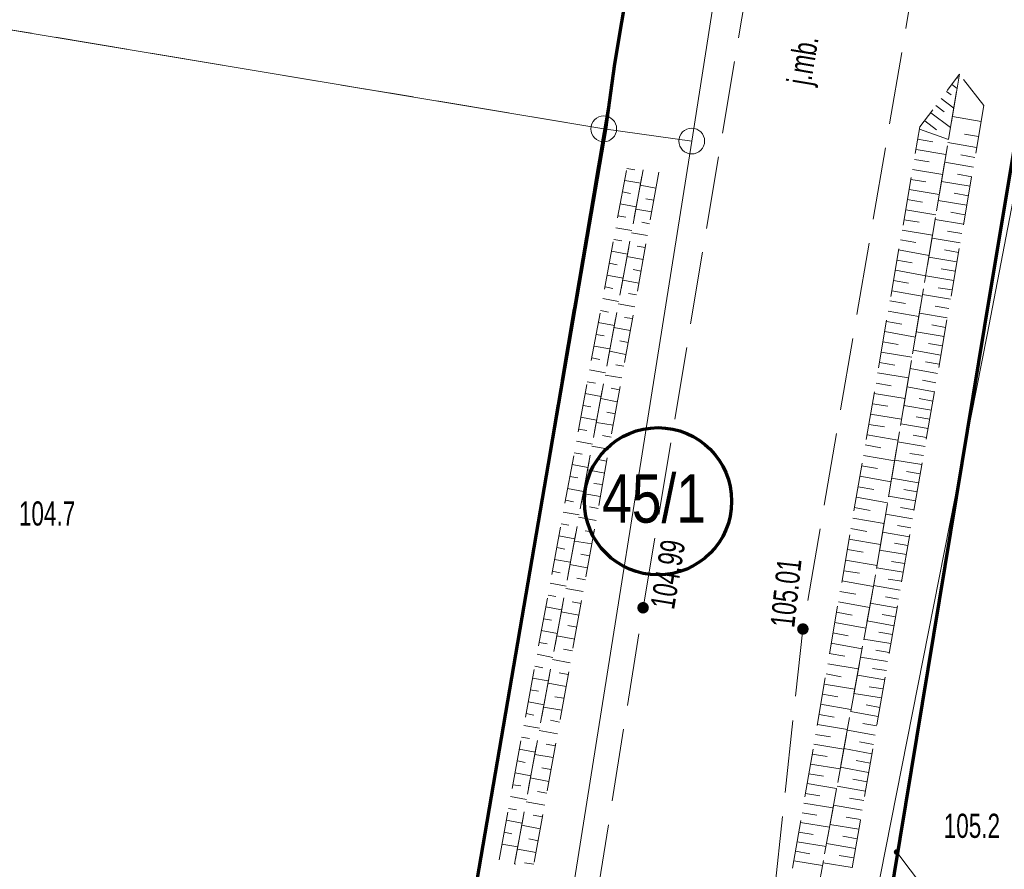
# Model space of a CAD drawing. Header units: inches. Extents: x 6497603 to 6502483, y 5925790 to 5934357.
# Tile 199 of 256: x 6500948 to 6500979, y 5926486 to 5926512. Entities that reach past the tile are written whole.
import ezdxf

# ---------------------------------------------------------------- set-up
doc = ezdxf.new("R2010")
doc.units = ezdxf.units.IN
doc.header["$MEASUREMENT"] = 0
for name, pattern in [('1.5_0.75', [2.25, 1.5, -0.75]), ('2.25_0.75', [3, 2.25, -0.75]), ('219-1000', [0, 0]), ('egkk-1000', [3, 2.25, -0.75]), ('egug-1000', [1.5, 0.75, -0.75])]:
    doc.linetypes.add(name, pattern=pattern)
for name, color, linetype in [('000 Inne (niezydentyfikowane)', 7, 'Continuous'), ('202-punkt graniczny', 7, 'Continuous'), ('203-punkt graniczny', 7, 'Continuous'), ('211-numer działki ewidencyjnej', 7, 'Continuous'), ('217-kontur klasyfikacyjny', 7, 'Continuous'), ('218-kontur użytku gruntowego', 7, 'Continuous'), ('219-działka ewidencyjna', 7, 'Continuous'), ('jezdnia', 7, 'Continuous'), ('jezdnia-Atr17', 7, 'Continuous'), ('pikieta naturalna-Atr2', 7, 'Continuous'), ('pikieta sztuczna', 7, 'Continuous'), ('pikieta sztuczna-Atr2', 7, 'Continuous'), ('przewód elektroenergetyczny niskiego napięcia', 7, 'Continuous'), ('przewód telekomunikacyjny podziemny', 7, 'Continuous'), ('skarpa nieumocniona', 7, 'Continuous')]:
    doc.layers.add(name, color=color, linetype=linetype)
doc.styles.get("Standard").update_dxf_attribs({"font": 'arial.ttf'})

# ---------------------------------------------------------------- blocks, each defined once
blk = doc.blocks.new('202')
at = {"color": 0, "linetype": 'Continuous', "lineweight": 0}
blk.add_circle((0, 0), 0.4, dxfattribs=at)
blk = doc.blocks.new('203')
at = {"linetype": 'Continuous', "lineweight": 0}
h = blk.add_hatch(color=0, dxfattribs=at)
edge = h.paths.add_edge_path()
edge.add_arc((0, 0), 0.09, 0, 360)
blk = doc.blocks.new('PW01')
at = {"linetype": 'Continuous', "lineweight": 13}
h = blk.add_hatch(color=0, dxfattribs=at)
edge = h.paths.add_edge_path()
edge.add_arc((0, 0), 0.18, 0, 360)
blk = doc.blocks.new('SUEP1')
at = {"color": 0, "linetype": 'Continuous'}
for p, q in [((7.5, 0), (5.25, 0.75)), ((22.5, 0), (20.25, 0.75)), ((0, 0), (7.5, 0)), ((7.5, 0), (5.25, -0.75)), ((7.5, 0), (22.5, 0)), ((22.5, 0), (20.25, -0.75))]:
    blk.add_line(p, q, dxfattribs=at)

msp = doc.modelspace()

# ---------------------------------------------------------------- linework, layer by layer
at = {"color": 6, "lineweight": 70}
for points in [[(6501014.288, 5926803.269), (6501007.497, 5926761.792), (6501000.65, 5926723.114), (6500995.925, 5926696.36), (6500990.02, 5926661.92), (6500987.8, 5926647.455), (6500983.344, 5926617.376), (6500978.86, 5926589.52), (6500978.12, 5926584.44), (6500973.634, 5926554.262), (6500970.055, 5926531.585), (6500966.598, 5926510.957), (6500966.316, 5926508.932), (6500961.94, 5926483.39), (6500959.883, 5926470.656), (6500972.298, 5926468.045), (6500973.53, 5926475.65)], [(6500973.53, 5926475.25), (6500978.247, 5926503.835), (6500980.53, 5926517.48), (6500984.541, 5926541.433), (6500987.622, 5926558.382), (6500989.197, 5926569.209), (6500990.613, 5926577.773), (6500993.84, 5926597.08), (6500998.11, 5926622.62), (6501002.854, 5926651.083), (6501004.73, 5926664.74), (6501012.001, 5926705.671), (6501019.077, 5926747.779), (6501021.004, 5926759.578), (6501025.838, 5926782.648)]]:
    msp.add_lwpolyline(points, dxfattribs=at)
at = {"color": 5, "lineweight": 70}
msp.add_circle((6500967.945, 5926497.384), 2.284, dxfattribs=at)
at = {"layer": '000 Inne (niezydentyfikowane)', "color": 7, "linetype": 'Continuous', "lineweight": 18, "flags": 128}
for points in [[(6500977.22, 5926510.53), (6500977.25, 5926510.51)], [(6500977.06, 5926510.31), (6500977.23, 5926510.19)], [(6500976.73, 5926509.88), (6500977.12, 5926509.58)], [(6500976.9, 5926510.1), (6500977.04, 5926509.99)], [(6500976.57, 5926509.66), (6500976.82, 5926509.47)], [(6500976.22, 5926509.19), (6500976.59, 5926508.91)], [(6500976.41, 5926509.44), (6500977.02, 5926508.98)], [(6500977.97, 5926509.17), (6500977.08, 5926509.32)], [(6500976.06, 5926508.93), (6500976.96, 5926508.61)], [(6500976, 5926508.62), (6500976.47, 5926508.54)], [(6500977.89, 5926508.7), (6500977.45, 5926508.77)], [(6500975.95, 5926508.3), (6500976.88, 5926508.14)], [(6500977.83, 5926508.36), (6500976.94, 5926508.51)], [(6500975.9, 5926507.99), (6500976.36, 5926507.91)], [(6500977.78, 5926508.05), (6500977.34, 5926508.13)], [(6500966.98, 5926507.71), (6500967.22, 5926507.67)], [(6500975.84, 5926507.68), (6500976.78, 5926507.52)], [(6500977.73, 5926507.75), (6500976.84, 5926507.9)], [(6500975.79, 5926507.37), (6500976.26, 5926507.29)], [(6500977.68, 5926507.45), (6500977.24, 5926507.53)], [(6500966.91, 5926507.34), (6500967.41, 5926507.25)], [(6500967.88, 5926507.1), (6500967.39, 5926507.19)], [(6500975.74, 5926507.06), (6500976.67, 5926506.9)], [(6500977.63, 5926507.16), (6500976.74, 5926507.31)], [(6500966.84, 5926506.98), (6500967.09, 5926506.93)], [(6500967.81, 5926506.73), (6500967.57, 5926506.77)], [(6500975.68, 5926506.75), (6500976.15, 5926506.66)], [(6500977.58, 5926506.86), (6500977.13, 5926506.94)], [(6500966.77, 5926506.61), (6500967.27, 5926506.52)], [(6500967.75, 5926506.36), (6500967.26, 5926506.45)], [(6500977.53, 5926506.57), (6500976.64, 5926506.72)], [(6500966.7, 5926506.24), (6500966.95, 5926506.2)], [(6500975.63, 5926506.43), (6500976.57, 5926506.27)], [(6500977.47, 5926506.27), (6500977.03, 5926506.35)], [(6500966.64, 5926505.87), (6500967.13, 5926505.78)], [(6500967.68, 5926505.99), (6500967.44, 5926506.04)], [(6500975.58, 5926506.12), (6500976.05, 5926506.04)], [(6500977.42, 5926505.98), (6500976.54, 5926506.13)], [(6500967.62, 5926505.63), (6500967.12, 5926505.71)], [(6500975.52, 5926505.8), (6500976.46, 5926505.64)], [(6500977.32, 5926505.4), (6500976.45, 5926505.55)], [(6500977.37, 5926505.69), (6500976.93, 5926505.76)], [(6500966.57, 5926505.51), (6500966.82, 5926505.46)], [(6500967.55, 5926505.26), (6500967.3, 5926505.3)], [(6500975.47, 5926505.49), (6500975.94, 5926505.41)], [(6500966.5, 5926505.14), (6500967, 5926505.05)], [(6500967.48, 5926504.89), (6500966.98, 5926504.98)], [(6500975.41, 5926505.18), (6500976.36, 5926505.01)], [(6500977.22, 5926504.81), (6500976.35, 5926504.96)], [(6500977.27, 5926505.1), (6500976.83, 5926505.18)], [(6500966.43, 5926504.77), (6500966.68, 5926504.72)], [(6500975.36, 5926504.86), (6500975.83, 5926504.78)], [(6500966.36, 5926504.4), (6500966.86, 5926504.31)], [(6500967.42, 5926504.52), (6500967.17, 5926504.57)], [(6500975.31, 5926504.55), (6500976.25, 5926504.38)], [(6500977.12, 5926504.23), (6500976.25, 5926504.38)], [(6500977.17, 5926504.52), (6500976.73, 5926504.6)], [(6500966.3, 5926504.04), (6500966.54, 5926503.99)], [(6500967.35, 5926504.15), (6500966.85, 5926504.24)], [(6500975.25, 5926504.23), (6500975.72, 5926504.15)], [(6500977.07, 5926503.94), (6500976.64, 5926504.01)], [(6500967.28, 5926503.79), (6500967.03, 5926503.83)], [(6500975.2, 5926503.91), (6500976.14, 5926503.75)], [(6500977.02, 5926503.65), (6500976.15, 5926503.8)], [(6500966.23, 5926503.67), (6500966.72, 5926503.58)], [(6500967.22, 5926503.42), (6500966.71, 5926503.51)], [(6500975.14, 5926503.6), (6500975.62, 5926503.52)], [(6500976.97, 5926503.36), (6500976.54, 5926503.44)], [(6500966.16, 5926503.3), (6500966.41, 5926503.25)], [(6500967.15, 5926503.05), (6500966.9, 5926503.09)], [(6500975.09, 5926503.28), (6500976.04, 5926503.12)], [(6500976.92, 5926503.07), (6500976.06, 5926503.22)], [(6500966.09, 5926502.93), (6500966.59, 5926502.84)], [(6500967.08, 5926502.68), (6500966.57, 5926502.77)], [(6500975.03, 5926502.96), (6500975.51, 5926502.88)], [(6500976.87, 5926502.78), (6500976.44, 5926502.86)], [(6500966.02, 5926502.56), (6500966.27, 5926502.52)], [(6500974.98, 5926502.65), (6500975.93, 5926502.48)], [(6500976.82, 5926502.5), (6500975.96, 5926502.64)], [(6500965.96, 5926502.2), (6500966.45, 5926502.11)], [(6500967.02, 5926502.31), (6500966.76, 5926502.36)], [(6500974.92, 5926502.33), (6500975.4, 5926502.25)], [(6500976.77, 5926502.21), (6500976.34, 5926502.28)], [(6500966.95, 5926501.94), (6500966.44, 5926502.04)], [(6500974.87, 5926502.01), (6500975.82, 5926501.85)], [(6500976.72, 5926501.92), (6500975.86, 5926502.07)], [(6500965.89, 5926501.83), (6500966.14, 5926501.78)], [(6500966.88, 5926501.58), (6500966.63, 5926501.62)], [(6500974.82, 5926501.69), (6500975.29, 5926501.61)], [(6500976.67, 5926501.64), (6500976.24, 5926501.71)], [(6500965.82, 5926501.46), (6500966.31, 5926501.37)], [(6500966.82, 5926501.21), (6500966.3, 5926501.3)], [(6500974.76, 5926501.37), (6500975.72, 5926501.21)], [(6500976.62, 5926501.35), (6500975.77, 5926501.5)], [(6500965.75, 5926501.09), (6500966, 5926501.05)], [(6500974.71, 5926501.05), (6500975.18, 5926500.97)], [(6500976.57, 5926501.06), (6500976.15, 5926501.14)], [(6500965.68, 5926500.73), (6500966.18, 5926500.63)], [(6500966.75, 5926500.84), (6500966.49, 5926500.89)], [(6500974.65, 5926500.73), (6500975.61, 5926500.57)], [(6500976.52, 5926500.78), (6500975.67, 5926500.93)], [(6500965.62, 5926500.36), (6500965.86, 5926500.31)], [(6500966.68, 5926500.47), (6500966.17, 5926500.57)], [(6500974.6, 5926500.41), (6500975.08, 5926500.33)], [(6500976.43, 5926500.21), (6500975.57, 5926500.36)], [(6500976.47, 5926500.49), (6500976.05, 5926500.57)], [(6500966.62, 5926500.1), (6500966.36, 5926500.15)], [(6500974.54, 5926500.09), (6500975.5, 5926499.93)], [(6500965.55, 5926499.99), (6500966.04, 5926499.9)], [(6500966.55, 5926499.74), (6500966.03, 5926499.83)], [(6500974.49, 5926499.77), (6500974.97, 5926499.69)], [(6500976.33, 5926499.64), (6500975.48, 5926499.79)], [(6500976.38, 5926499.93), (6500975.95, 5926500)], [(6500965.48, 5926499.62), (6500965.73, 5926499.58)], [(6500966.49, 5926499.37), (6500966.22, 5926499.42)], [(6500974.43, 5926499.45), (6500975.39, 5926499.28)], [(6500976.28, 5926499.36), (6500975.86, 5926499.43)], [(6500965.41, 5926499.25), (6500965.91, 5926499.16)], [(6500974.37, 5926499.13), (6500974.86, 5926499.04)], [(6500976.23, 5926499.08), (6500975.38, 5926499.23)], [(6500965.34, 5926498.89), (6500965.59, 5926498.84)], [(6500966.42, 5926499), (6500965.89, 5926499.09)], [(6500974.32, 5926498.8), (6500975.29, 5926498.64)], [(6500976.18, 5926498.8), (6500975.76, 5926498.87)], [(6500965.28, 5926498.52), (6500965.77, 5926498.43)], [(6500966.35, 5926498.63), (6500966.09, 5926498.68)], [(6500976.13, 5926498.52), (6500975.29, 5926498.66)], [(6500966.29, 5926498.26), (6500965.76, 5926498.36)], [(6500974.26, 5926498.48), (6500974.75, 5926498.4)], [(6500976.08, 5926498.24), (6500975.66, 5926498.31)], [(6500965.21, 5926498.15), (6500965.46, 5926498.11)], [(6500966.22, 5926497.9), (6500965.95, 5926497.94)], [(6500974.21, 5926498.16), (6500975.18, 5926497.99)], [(6500976.03, 5926497.96), (6500975.2, 5926498.1)], [(6500965.14, 5926497.78), (6500965.63, 5926497.69)], [(6500966.15, 5926497.53), (6500965.62, 5926497.62)], [(6500974.15, 5926497.83), (6500974.64, 5926497.75)], [(6500975.99, 5926497.68), (6500975.57, 5926497.75)], [(6500965.07, 5926497.42), (6500965.32, 5926497.37)], [(6500974.1, 5926497.51), (6500975.07, 5926497.34)], [(6500975.94, 5926497.4), (6500975.1, 5926497.54)], [(6500965, 5926497.05), (6500965.5, 5926496.96)], [(6500966.09, 5926497.16), (6500965.82, 5926497.21)], [(6500974.04, 5926497.19), (6500974.53, 5926497.1)], [(6500975.84, 5926496.84), (6500975.01, 5926496.98)], [(6500975.89, 5926497.12), (6500975.47, 5926497.19)], [(6500964.94, 5926496.68), (6500965.18, 5926496.64)], [(6500966.02, 5926496.79), (6500965.48, 5926496.89)], [(6500973.99, 5926496.86), (6500974.96, 5926496.69)], [(6500965.95, 5926496.42), (6500965.68, 5926496.47)], [(6500973.93, 5926496.54), (6500974.42, 5926496.45)], [(6500975.75, 5926496.28), (6500974.91, 5926496.43)], [(6500975.79, 5926496.56), (6500975.38, 5926496.63)], [(6500964.87, 5926496.31), (6500965.36, 5926496.22)], [(6500965.89, 5926496.06), (6500965.35, 5926496.15)], [(6500973.87, 5926496.21), (6500974.85, 5926496.04)], [(6500975.7, 5926496.01), (6500975.28, 5926496.08)], [(6500964.8, 5926495.95), (6500965.05, 5926495.9)], [(6500973.82, 5926495.89), (6500974.31, 5926495.8)], [(6500975.65, 5926495.73), (6500974.82, 5926495.87)], [(6500964.73, 5926495.58), (6500965.22, 5926495.49)], [(6500965.82, 5926495.69), (6500965.55, 5926495.74)], [(6500973.76, 5926495.56), (6500974.74, 5926495.39)], [(6500975.6, 5926495.45), (6500975.19, 5926495.52)], [(6500964.66, 5926495.21), (6500964.91, 5926495.16)], [(6500965.75, 5926495.32), (6500965.21, 5926495.42)], [(6500973.71, 5926495.23), (6500974.2, 5926495.15)], [(6500975.55, 5926495.18), (6500974.73, 5926495.32)], [(6500964.6, 5926494.84), (6500965.09, 5926494.75)], [(6500965.69, 5926494.95), (6500965.42, 5926495)], [(6500973.65, 5926494.91), (6500974.63, 5926494.74)], [(6500975.51, 5926494.9), (6500975.09, 5926494.97)], [(6500965.62, 5926494.58), (6500965.08, 5926494.68)], [(6500973.59, 5926494.58), (6500974.08, 5926494.5)], [(6500975.46, 5926494.63), (6500974.63, 5926494.77)], [(6500964.53, 5926494.47), (6500964.77, 5926494.43)], [(6500965.56, 5926494.21), (6500965.28, 5926494.26)], [(6500973.54, 5926494.26), (6500974.51, 5926494.09)], [(6500975.36, 5926494.08), (6500974.53, 5926494.22)], [(6500975.41, 5926494.35), (6500975, 5926494.42)], [(6500964.46, 5926494.11), (6500964.95, 5926494.02)], [(6500965.49, 5926493.85), (6500964.94, 5926493.95)], [(6500973.48, 5926493.94), (6500973.97, 5926493.85)], [(6500964.39, 5926493.74), (6500964.64, 5926493.69)], [(6500973.43, 5926493.62), (6500974.39, 5926493.45)], [(6500975.27, 5926493.52), (6500974.43, 5926493.67)], [(6500975.32, 5926493.8), (6500974.9, 5926493.87)], [(6500964.32, 5926493.37), (6500964.82, 5926493.28)], [(6500965.42, 5926493.48), (6500965.15, 5926493.53)], [(6500973.37, 5926493.3), (6500973.85, 5926493.21)], [(6500975.22, 5926493.25), (6500974.8, 5926493.32)], [(6500964.26, 5926493), (6500964.5, 5926492.96)], [(6500965.36, 5926493.11), (6500964.8, 5926493.21)], [(6500975.17, 5926492.97), (6500974.33, 5926493.11)], [(6500965.29, 5926492.74), (6500965.01, 5926492.79)], [(6500973.32, 5926492.98), (6500974.28, 5926492.81)], [(6500975.12, 5926492.69), (6500974.7, 5926492.76)], [(6500964.19, 5926492.64), (6500964.68, 5926492.54)], [(6500965.22, 5926492.37), (6500964.67, 5926492.47)], [(6500973.26, 5926492.66), (6500973.74, 5926492.58)], [(6500975.07, 5926492.41), (6500974.23, 5926492.55)], [(6500964.12, 5926492.27), (6500964.37, 5926492.22)], [(6500973.21, 5926492.34), (6500974.16, 5926492.18)], [(6500975.03, 5926492.13), (6500974.6, 5926492.2)], [(6500964.05, 5926491.9), (6500964.54, 5926491.81)], [(6500965.16, 5926492.01), (6500964.88, 5926492.06)], [(6500973.16, 5926492.03), (6500973.63, 5926491.94)], [(6500974.98, 5926491.84), (6500974.13, 5926491.99)], [(6500963.98, 5926491.53), (6500964.23, 5926491.49)], [(6500965.09, 5926491.64), (6500964.53, 5926491.74)], [(6500973.1, 5926491.71), (6500974.05, 5926491.55)], [(6500974.93, 5926491.56), (6500974.5, 5926491.63)], [(6500963.92, 5926491.16), (6500964.41, 5926491.07)], [(6500965.02, 5926491.27), (6500964.74, 5926491.32)], [(6500973.05, 5926491.4), (6500973.52, 5926491.32)], [(6500974.88, 5926491.28), (6500974.02, 5926491.42)], [(6500964.96, 5926490.9), (6500964.39, 5926491)], [(6500972.99, 5926491.09), (6500973.93, 5926490.92)], [(6500974.78, 5926490.71), (6500973.92, 5926490.86)], [(6500974.83, 5926490.99), (6500974.4, 5926491.07)], [(6500963.85, 5926490.8), (6500964.09, 5926490.75)], [(6500964.89, 5926490.53), (6500964.61, 5926490.59)], [(6500972.94, 5926490.77), (6500973.41, 5926490.69)], [(6500963.78, 5926490.43), (6500964.27, 5926490.34)], [(6500964.82, 5926490.17), (6500964.26, 5926490.27)], [(6500972.89, 5926490.46), (6500973.82, 5926490.3)], [(6500974.68, 5926490.13), (6500973.82, 5926490.28)], [(6500974.73, 5926490.42), (6500974.3, 5926490.49)], [(6500963.71, 5926490.06), (6500963.96, 5926490.02)], [(6500972.83, 5926490.15), (6500973.3, 5926490.08)], [(6500963.64, 5926489.69), (6500964.13, 5926489.6)], [(6500964.76, 5926489.8), (6500964.47, 5926489.85)], [(6500972.78, 5926489.85), (6500973.71, 5926489.69)], [(6500974.58, 5926489.55), (6500973.71, 5926489.71)], [(6500974.63, 5926489.84), (6500974.2, 5926489.92)], [(6500963.58, 5926489.33), (6500963.82, 5926489.28)], [(6500964.69, 5926489.43), (6500964.12, 5926489.53)], [(6500972.73, 5926489.54), (6500973.19, 5926489.46)], [(6500974.53, 5926489.26), (6500974.09, 5926489.34)], [(6500964.62, 5926489.06), (6500964.34, 5926489.11)], [(6500972.68, 5926489.23), (6500973.6, 5926489.08)], [(6500974.48, 5926488.97), (6500973.6, 5926489.13)], [(6500963.51, 5926488.96), (6500964, 5926488.87)], [(6500964.56, 5926488.69), (6500963.98, 5926488.8)], [(6500972.62, 5926488.93), (6500973.08, 5926488.85)], [(6500974.43, 5926488.68), (6500973.99, 5926488.76)], [(6500963.44, 5926488.59), (6500963.69, 5926488.55)], [(6500972.57, 5926488.63), (6500973.48, 5926488.47)], [(6500974.38, 5926488.39), (6500973.5, 5926488.54)], [(6500963.37, 5926488.22), (6500963.86, 5926488.13)], [(6500964.49, 5926488.33), (6500964.2, 5926488.38)], [(6500972.52, 5926488.32), (6500972.97, 5926488.24)], [(6500974.33, 5926488.1), (6500973.89, 5926488.17)], [(6500963.3, 5926487.85), (6500963.55, 5926487.81)], [(6500964.43, 5926487.96), (6500963.85, 5926488.06)], [(6500972.47, 5926488.02), (6500973.37, 5926487.87)], [(6500974.28, 5926487.8), (6500973.39, 5926487.95)], [(6500964.36, 5926487.59), (6500964.07, 5926487.64)], [(6500972.42, 5926487.72), (6500972.87, 5926487.64)], [(6500974.23, 5926487.51), (6500973.78, 5926487.58)], [(6500963.24, 5926487.49), (6500963.72, 5926487.4)], [(6500964.29, 5926487.22), (6500963.71, 5926487.33)], [(6500972.37, 5926487.42), (6500973.27, 5926487.27)], [(6500974.18, 5926487.21), (6500973.28, 5926487.36)], [(6500963.17, 5926487.12), (6500963.41, 5926487.07)], [(6500964.23, 5926486.85), (6500963.93, 5926486.91)], [(6500972.31, 5926487.12), (6500972.76, 5926487.04)], [(6500974.12, 5926486.91), (6500973.68, 5926486.99)], [(6500963.1, 5926486.75), (6500963.59, 5926486.66)], [(6500964.16, 5926486.49), (6500963.58, 5926486.59)], [(6500972.26, 5926486.82), (6500973.16, 5926486.67)], [(6500974.07, 5926486.61), (6500973.17, 5926486.77)], [(6500972.21, 5926486.53), (6500972.66, 5926486.45)], [(6500974.02, 5926486.32), (6500973.57, 5926486.39)], [(6500964.09, 5926486.12), (6500963.8, 5926486.17)], [(6500972.16, 5926486.23), (6500973.05, 5926486.08)], [(6500973.97, 5926486.02), (6500973.07, 5926486.17)]]:
    msp.add_lwpolyline(points, dxfattribs=at)
at = {"layer": '217-kontur klasyfikacyjny', "color": 3, "linetype": 'egkk-1000', "lineweight": 18, "flags": 128}
for points in [[(6500966.26, 5926508.94), (6500973.85, 5926554.23)], [(6500966.26, 5926508.94), (6500912.08, 5926517.98)], [(6500980.53, 5926517.48), (6500973.53, 5926475.65)], [(6500961.94, 5926483.39), (6500966.26, 5926508.94)]]:
    msp.add_lwpolyline(points, dxfattribs=at)
at = {"layer": '218-kontur użytku gruntowego', "color": 3, "linetype": 'egug-1000', "lineweight": 18, "flags": 128}
for points in [[(6500966.26, 5926508.94), (6500973.85, 5926554.23)], [(6500966.26, 5926508.94), (6500912.08, 5926517.98)], [(6500980.53, 5926517.48), (6500973.53, 5926475.65)], [(6500961.94, 5926483.39), (6500966.26, 5926508.94)]]:
    msp.add_lwpolyline(points, dxfattribs=at)
at = {"layer": '219-działka ewidencyjna', "color": 3, "linetype": '219-1000', "lineweight": 18, "flags": 128}
for points in [[(6500973.85, 5926554.23), (6500966.26, 5926508.94)], [(6500976.09, 5926553.91), (6500968.99, 5926508.56)], [(6500966.26, 5926508.94), (6500760.58, 5926543.24)], [(6500975.35, 5926486.5), (6500979.61, 5926511.98)], [(6500966.26, 5926508.94), (6500961.94, 5926483.39)], [(6500968.99, 5926508.56), (6500966.26, 5926508.94)], [(6500968.99, 5926508.56), (6500964.93, 5926482.97)], [(6500973.53, 5926475.65), (6500975.35, 5926486.5)], [(6500975.35, 5926486.5), (6500977.84, 5926483.21)]]:
    msp.add_lwpolyline(points, dxfattribs=at)
at = {"layer": 'jezdnia', "color": 7, "linetype": '2.25_0.75', "lineweight": 18, "flags": 128}
msp.add_lwpolyline([(6500964.63, 5926476.24), (6500967.48, 5926494.08), (6500971.72, 5926519.37), (6500975.6, 5926543.06), (6500980.31, 5926570.24), (6500985.21, 5926569.19), (6500980.67, 5926542.45), (6500976.72, 5926518.4), (6500972.44, 5926493.42), (6500970.47, 5926475.3), (6500967.52, 5926475.78)], close=True, dxfattribs=at)
at = {"layer": 'przewód telekomunikacyjny podziemny', "color": 30, "linetype": 'Continuous', "lineweight": 18, "flags": 128}
msp.add_lwpolyline([(6500990.65, 5926665.04), (6500987.45, 5926640.45), (6500986.95, 5926634.29), (6500986.01, 5926631.95), (6500983.85, 5926619.57), (6500998.55, 5926617.08), (6500997.31, 5926609.2), (6500995.49, 5926594.85), (6500991.8, 5926572.67), (6500987.21, 5926551.13), (6500982.75, 5926526.41), (6500978.16, 5926502.55), (6500973.52, 5926479.09), (6500971.89, 5926467.87), (6500969.86, 5926456.4), (6500967.19, 5926441.32), (6500964.2, 5926424.48), (6500961.05, 5926407.01)], dxfattribs=at)
at = {"layer": 'skarpa nieumocniona', "color": 7, "linetype": '1.5_0.75', "lineweight": 18, "flags": 128}
for points in [[(6500977.3, 5926510.63), (6500974.66, 5926494.91), (6500972.16, 5926481.21), (6500970.76, 5926474.1), (6500970.34, 5926474.17), (6500970.47, 5926475.3), (6500971.39, 5926481.74), (6500976.07, 5926509)], [(6500977.3, 5926510.63), (6500974.66, 5926494.91), (6500972.16, 5926481.21), (6500970.76, 5926474.1), (6500970.34, 5926474.17), (6500970.47, 5926475.3), (6500971.39, 5926481.74), (6500976.07, 5926509)], [(6500978.06, 5926509.66), (6500973.66, 5926484.23), (6500971.98, 5926477.47), (6500971.39, 5926474), (6500970.76, 5926474.1), (6500972.16, 5926481.21), (6500974.66, 5926494.91), (6500977.3, 5926510.63)], [(6500978.06, 5926509.66), (6500973.66, 5926484.23), (6500971.98, 5926477.47), (6500971.39, 5926474), (6500970.76, 5926474.1), (6500972.16, 5926481.21), (6500974.66, 5926494.91), (6500977.3, 5926510.63)], [(6500963.01, 5926486.26), (6500967, 5926507.84), (6500967.49, 5926507.71), (6500963.49, 5926486.13)], [(6500963.01, 5926486.26), (6500967, 5926507.84), (6500967.49, 5926507.71), (6500963.49, 5926486.13)], [(6500967.97, 5926507.59), (6500964.07, 5926485.99), (6500963.49, 5926486.13), (6500967.49, 5926507.71)], [(6500967.97, 5926507.59), (6500964.07, 5926485.99), (6500963.49, 5926486.13), (6500967.49, 5926507.71)]]:
    msp.add_lwpolyline(points, close=True, dxfattribs=at)

# ---------------------------------------------------------------- block references
at = {"layer": '202-punkt graniczny', "color": 7, "linetype": 'Continuous', "lineweight": 18}
for p in [(6500966.26, 5926508.94), (6500968.99, 5926508.56)]:
    msp.add_blockref('202', p, dxfattribs=at)
at = {"layer": '203-punkt graniczny', "color": 7, "linetype": 'Continuous', "lineweight": 18}
msp.add_blockref('203', (6500975.35, 5926486.5), dxfattribs=at)
at = {"layer": 'pikieta sztuczna', "color": 7, "linetype": 'Continuous', "lineweight": 13}
for p in [(6500967.48, 5926494.08), (6500972.44, 5926493.42)]:
    msp.add_blockref('PW01', p, dxfattribs=at)
at = {"layer": 'przewód elektroenergetyczny niskiego napięcia', "color": 1, "linetype": 'Continuous', "lineweight": 18, "rotation": 109.808}
msp.add_blockref('SUEP1', (6500953.47, 5926469.86), dxfattribs=at)

# ---------------------------------------------------------------- texts
at = {"layer": '211-numer działki ewidencyjnej', "color": 3, "linetype": 'Continuous', "lineweight": 18, "width": 0.79}
msp.add_text('45/1', height=1.5, dxfattribs=at).set_placement((6500966.21, 5926496.72))
at = {"layer": 'jezdnia-Atr17', "color": 7, "width": 0.667}
msp.add_text('j.mb.', height=0.75, rotation=80.482, dxfattribs=at).set_placement((6500972.68, 5926510.26))
at = {"layer": 'pikieta naturalna-Atr2', "color": 7, "width": 0.667}
for s, p in [('104.7', (6500948.11, 5926496.63)), ('105.2', (6500976.81, 5926486.94))]:
    msp.add_text(s, height=0.75, dxfattribs=at).set_placement(p)
at = {"layer": 'pikieta sztuczna-Atr2', "color": 7, "width": 0.667}
for s, rotation, p in [('104.99', 80.482, (6500968.44, 5926494)), ('105.01', 83.795, (6500972.17, 5926493.44))]:
    msp.add_text(s, height=0.75, rotation=rotation, dxfattribs=at).set_placement(p)

doc.saveas('drawing.dxf')
